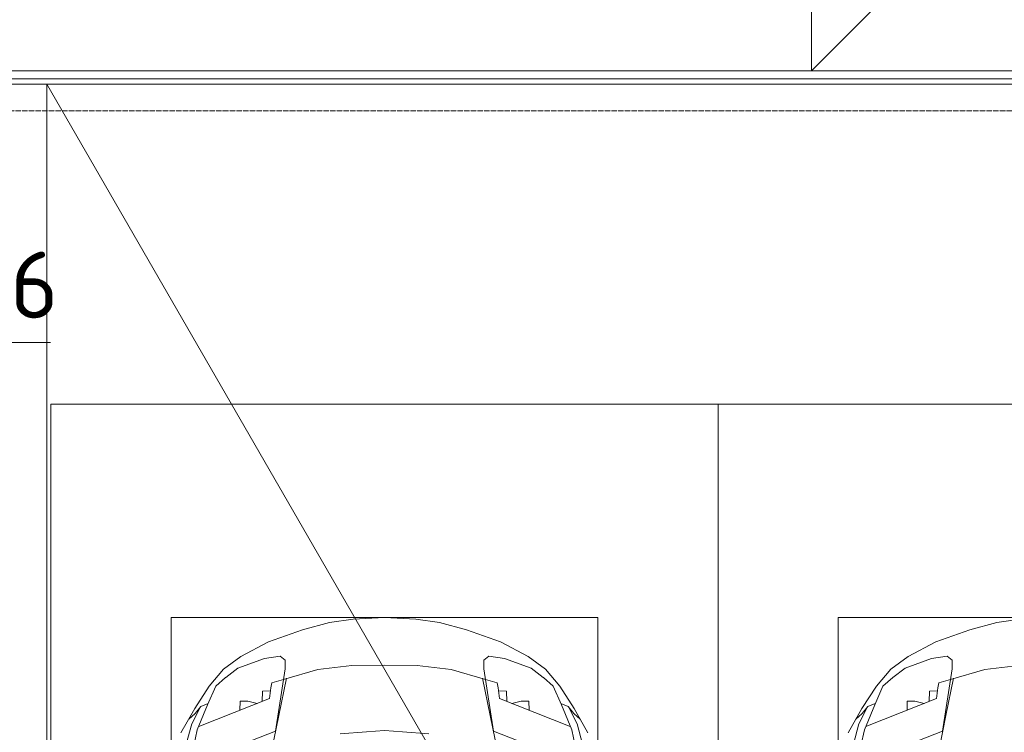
# Model space of a CAD drawing. Header units: millimetres. Extents: x -32229 to 170644, y -13689 to 125138.
# Tile 249 of 256: x 45008 to 48698, y 91720 to 94392. Entities that reach past the tile are written whole.
import ezdxf

# ---------------------------------------------------------------- set-up
doc = ezdxf.new("R2010")
doc.units = ezdxf.units.MM
doc.linetypes.add('ADSK_Линия сетки', pattern=[25, 20, -2.5, 0, -2.5])
for name, color, linetype, lineweight in [('A-DETL-GENF', 7, 'Continuous', 18), ('A-DETL-THIN', 7, 'Continuous', 9), ('A-FLOR', 7, 'Continuous', 18), ('A-GENM', 7, 'Continuous', 18), ('C-PRKG', 7, 'Continuous', 18), ('G-ANNO-TEXT', 7, 'Continuous', 9), ('S-GRID', 7, 'Continuous', 9)]:
    doc.layers.add(name, color=color, linetype=linetype, lineweight=lineweight)
doc.styles.add('ISOCPEUR', font='isocpeur.ttf', dxfattribs={"height": 250})

# ---------------------------------------------------------------- blocks, each defined once
blk = doc.blocks.new('АР_Машиноместо - 4900x2400_М__5300х2500_-3113489--01 ЭО')
at = {"layer": 'A-DETL-GENF', "color": 253, "lineweight": 13, "true_color": 0xaaaaaa}
for p, q in [((1646.2, 1167.4), (1673.2, 1300.9)), ((1919.3, 1327.1), (1658.9, 1225.9)), ((1951.8, 1220.1), (1965, 1280.6)), ((1658.9, 1225.9), (1622.3, 991.4)), ((1913.1, 1126.3), (1951.8, 1220.1)), ((1960.7, 1140.4), (2012.6, 1232.1)), ((1617.4, 1027.5), (1646.2, 1167.4)), ((1938.7, 1132.6), (1959.6, 1159.6)), ((1959.6, 1159.6), (1983.8, 1180.5)), ((1882.1, 1057.3), (1913.1, 1126.3)), ((1906.8, 1056.8), (1960.7, 1140.4)), ((1911, 1121.6), (1938.7, 1132.6)), ((1845.3, 1024.4), (1882.1, 1057.3)), ((1852.8, 992.8), (1906.8, 1056.8)), ((1499.8, 994.5), (1628.6, 1031.3)), ((1799.1, 989.1), (1845, 1024.3)), ((1372.6, 979.8), (1499.8, 994.5)), ((1622.3, 991.4), (1622.3, 958.9)), ((1699.9, 952.6), (1799.1, 989.1)), ((1788.1, 946.2), (1852.8, 992.8)), ((1622.3, 958.9), (1641, 944.1)), ((1641, 944.1), (1699.9, 952.6)), ((1684.2, 891), (1788.1, 946.2)), ((1556.7, 845.1), (1684.2, 891)), ((1367.3, 806), (1455.8, 818.6)), ((1455.8, 818.6), (1556.7, 845.1))]:
    blk.add_line(p, q, dxfattribs=at)
at = {"layer": 'A-DETL-GENF', "color": 254, "lineweight": 13, "true_color": 0xd4d4d4}
for p, q in [((1972.1, 1198.6), (1992.6, 1274.3)), ((1681.2, 1102.9), (1946, 1208.1)), ((1938.3, 1132.1), (1972.1, 1198.6)), ((1790.9, 1112.7), (1791.8, 1146.9)), ((1707.1, 1076.2), (1708.8, 1114.5)), ((1727.4, 1121.3), (1762.3, 1113.6)), ((1762.3, 1113.6), (1790.9, 1112.7)), ((1675.9, 1063.7), (1681.2, 1102.9)), ((1676.7, 1074.4), (1707.1, 1076.2)), ((1628.7, 1031.9), (1672.3, 1045)), ((1672.3, 1045), (1675.9, 1063.7))]:
    blk.add_line(p, q, dxfattribs=at)
at = {"layer": 'C-PRKG', "color": 253, "lineweight": 13, "true_color": 0xaaaaaa}
for p, q in [((2500, 0), (2500, 5300)), ((2050, 800), (2050, 4500)), ((450, 800), (2050, 800)), ((2500, 0), (0, 0))]:
    blk.add_line(p, q, dxfattribs=at)
blk = doc.blocks.new('АР_Машиноместо - 4900x2400_М__5300х2500_-V14--01 ЭО')
at = {"layer": 'A-DETL-GENF', "color": 253, "lineweight": 13, "true_color": 0xaaaaaa}
for p, q in [((1132.7, -806), (1044.2, -818.6)), ((1250, -800), (1132.7, -806)), ((1250, -800), (1367.3, -806)), ((1367.3, -806), (1455.8, -818.6)), ((943.3, -845.1), (815.8, -891)), ((1044.2, -818.6), (943.3, -845.1)), ((1455.8, -818.6), (1556.7, -845.1)), ((1556.7, -845.1), (1684.2, -891)), ((815.8, -891), (711.9, -946.2)), ((1684.2, -891), (1788.1, -946.2)), ((711.9, -946.2), (647.2, -992.8)), ((800.1, -952.6), (700.9, -989.1)), ((859, -944.1), (800.1, -952.6)), ((877.7, -958.9), (859, -944.1)), ((877.7, -991.4), (877.7, -958.9)), ((1622.3, -958.9), (1641, -944.1)), ((1622.3, -991.4), (1622.3, -958.9)), ((1641, -944.1), (1699.9, -952.6)), ((1699.9, -952.6), (1799.1, -989.1)), ((1788.1, -946.2), (1852.8, -992.8)), ((647.2, -992.8), (593.2, -1056.8)), ((700.9, -989.1), (655, -1024.3)), ((841.1, -1225.9), (877.7, -991.4)), ((1000.2, -994.5), (871.4, -1031.3)), ((1127.4, -979.8), (1000.2, -994.5)), ((1250, -977.6), (1127.4, -979.8)), ((1250, -977.6), (1372.6, -979.8)), ((1372.6, -979.8), (1499.8, -994.5)), ((1499.8, -994.5), (1628.6, -1031.3)), ((1658.9, -1225.9), (1622.3, -991.4)), ((1799.1, -989.1), (1845, -1024.3)), ((1852.8, -992.8), (1906.8, -1056.8)), ((654.7, -1024.4), (617.9, -1057.3)), ((882.6, -1027.5), (853.8, -1167.4)), ((1617.4, -1027.5), (1646.2, -1167.4)), ((1845.3, -1024.4), (1882.1, -1057.3)), ((593.2, -1056.8), (539.3, -1140.4)), ((617.9, -1057.3), (586.9, -1126.3)), ((1882.1, -1057.3), (1913.1, -1126.3)), ((1906.8, -1056.8), (1960.7, -1140.4)), ((539.3, -1140.4), (487.4, -1232.1)), ((561.3, -1132.6), (540.4, -1159.6)), ((586.9, -1126.3), (548.2, -1220.1)), ((589, -1121.6), (561.3, -1132.6)), ((1911, -1121.6), (1938.7, -1132.6)), ((1913.1, -1126.3), (1951.8, -1220.1)), ((1938.7, -1132.6), (1959.6, -1159.6)), ((1960.7, -1140.4), (2012.6, -1232.1)), ((540.4, -1159.6), (516.2, -1180.5)), ((853.8, -1167.4), (826.8, -1300.9)), ((1646.2, -1167.4), (1673.2, -1300.9)), ((1959.6, -1159.6), (1983.8, -1180.5)), ((548.2, -1220.1), (535, -1280.6)), ((580.7, -1327.1), (841.1, -1225.9)), ((1182.5, -1227.5), (1084.1, -1236)), ((1250, -1223.7), (1182.5, -1227.5)), ((1250, -1223.7), (1317.5, -1227.5)), ((1317.5, -1227.5), (1415.9, -1236)), ((1919.3, -1327.1), (1658.9, -1225.9)), ((1951.8, -1220.1), (1965, -1280.6))]:
    blk.add_line(p, q, dxfattribs=at)
at = {"layer": 'A-DETL-GENF', "color": 254, "lineweight": 13, "true_color": 0xd4d4d4}
for p, q in [((871.3, -1031.9), (827.7, -1045)), ((1628.7, -1031.9), (1672.3, -1045)), ((824.1, -1063.7), (818.8, -1102.9)), ((827.7, -1045), (824.1, -1063.7)), ((1672.3, -1045), (1675.9, -1063.7)), ((1675.9, -1063.7), (1681.2, -1102.9)), ((818.8, -1102.9), (554, -1208.1)), ((792.9, -1076.2), (791.2, -1114.5)), ((823.3, -1074.4), (792.9, -1076.2)), ((1676.7, -1074.4), (1707.1, -1076.2)), ((1681.2, -1102.9), (1946, -1208.1)), ((1707.1, -1076.2), (1708.8, -1114.5)), ((561.7, -1132.1), (527.9, -1198.6)), ((709.1, -1112.7), (708.2, -1146.9)), ((737.7, -1113.6), (709.1, -1112.7)), ((772.6, -1121.3), (737.7, -1113.6)), ((1727.4, -1121.3), (1762.3, -1113.6)), ((1762.3, -1113.6), (1790.9, -1112.7)), ((1790.9, -1112.7), (1791.8, -1146.9)), ((1938.3, -1132.1), (1972.1, -1198.6)), ((527.9, -1198.6), (507.4, -1274.3)), ((1972.1, -1198.6), (1992.6, -1274.3))]:
    blk.add_line(p, q, dxfattribs=at)
at = {"layer": 'C-PRKG', "color": 253, "lineweight": 13, "true_color": 0xaaaaaa}
for p, q in [((2500, 0), (0, 0)), ((0, 0), (0, -5300)), ((2500, 0), (2500, -5300)), ((450, -800), (450, -4500)), ((450, -800), (2050, -800)), ((2050, -800), (2050, -4500))]:
    blk.add_line(p, q, dxfattribs=at)
blk = doc.blocks.new('АР-Заполнение деф_ шва - Д_ш_-4432834--01 ЭО')
at = {"layer": 'A-GENM', "color": 253, "lineweight": 13, "true_color": 0xaaaaaa}
for p, q in [((0, 25), (7245, 25)), ((50, -25), (7245, -25))]:
    blk.add_line(p, q, dxfattribs=at)
blk = doc.blocks.new('Наметкина 10_РД_АР_П_rvt-1--01 ЭО')
at = {"layer": 'A-FLOR', "color": 253, "lineweight": 13, "true_color": 0xaaaaaa}
for p, q in [((47975.3, 94200), (47975.3, 98700)), ((47975.3, 94200), (47975.3, 98700)), ((50125.3, 96350), (47975.3, 94200)), ((43620, 94200), (47975.3, 94200)), ((72205.3, 94200), (47975.3, 94200)), ((43591, 94170), (72205.3, 94170)), ((45110.3, 94150), (43610.3, 94150)), ((45110.3, 81950), (45110.3, 94150)), ((48630.3, 88050), (45110.3, 94150)), ((45110.3, 94150), (50805.3, 94150)), ((45110.3, 81950), (45110.3, 94150))]:
    blk.add_line(p, q, dxfattribs=at)
at = {"layer": 'A-GENM', "color": 253, "lineweight": 13, "true_color": 0xaaaaaa}
blk.add_blockref('АР-Заполнение деф_ шва - Д_ш_-4432834--01 ЭО', (43560.3, 94175), dxfattribs=at)
at = {"layer": 'C-PRKG', "color": 253, "lineweight": 13, "true_color": 0xaaaaaa}
blk.add_blockref('АР_Машиноместо - 4900x2400_М__5300х2500_-V14--01 ЭО', (45125.3, 92950), dxfattribs=at)
at = {"layer": 'C-PRKG', "color": 253, "lineweight": 13, "true_color": 0xaaaaaa, "rotation": 180}
blk.add_blockref('АР_Машиноместо - 4900x2400_М__5300х2500_-3113489--01 ЭО', (50125.3, 92950), dxfattribs=at)

msp = doc.modelspace()

# ---------------------------------------------------------------- linework, layer by layer
at = {"layer": 'A-DETL-THIN'}
msp.add_line((44149.9, 93181.9), (45123.8, 93181.9), dxfattribs=at)
at = {"layer": 'S-GRID', "color": 253, "linetype": 'ADSK_Линия сетки', "true_color": 0xaaaaaa}
msp.add_line((131381.2, 94050), (-30593.4, 94050), dxfattribs=at)

# ---------------------------------------------------------------- block references
at = {"lineweight": 5}
msp.add_blockref('Наметкина 10_РД_АР_П_rvt-1--01 ЭО', (0, 0), dxfattribs=at)

# ---------------------------------------------------------------- texts
at = {"layer": 'G-ANNO-TEXT', "insert": (44120.7, 93522.3), "char_height": 250, "width": 1042.32, "attachment_point": 1, "line_spacing_factor": 1.139951, "style": 'ISOCPEUR'}
msp.add_mtext('\\pt600,1200,1800,2400,3000,3600,4200,4800,5400,6000,6600,7200,7800,8400,9000,9600,10200,10800,11400,12000,12600,13200,13800,14400,15000,15600,16200,16800,17400,18000,18600,19200;П.4.1-6', dxfattribs=at)

doc.saveas('drawing.dxf')
